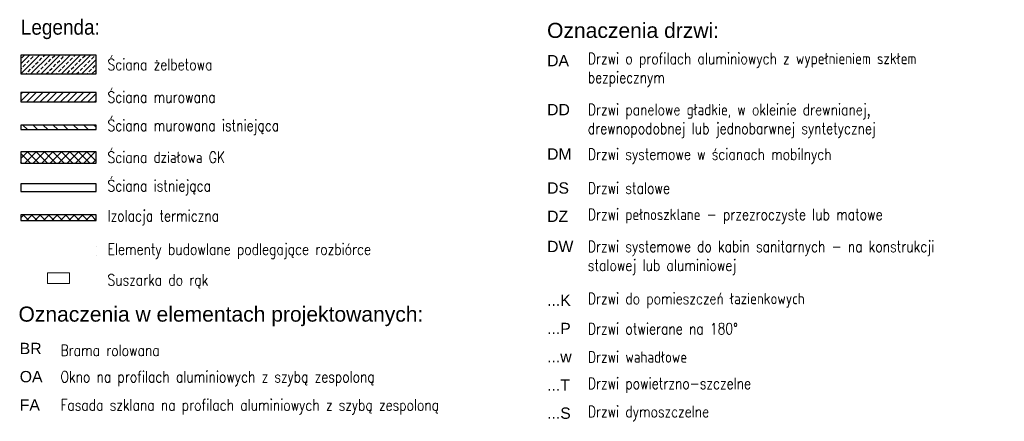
# Model space of a CAD drawing. Header units: centimetres. Extents: x -156440 to 298236, y -263599 to 81430.
# Tile 8 of 170: x 34027 to 60159, y -150276 to -139617. Entities that reach past the tile are written whole.
import ezdxf

# ---------------------------------------------------------------- set-up
doc = ezdxf.new("R2010")
doc.units = ezdxf.units.CM
doc.header["$LTSCALE"] = 50
doc.linetypes.add('DOTX2', pattern=[12.7, 0, -12.7])
doc.layers.get('0').update_dxf_attribs({"color": 8})
for name, color, linetype in [('Legenda rzuty$0$ARCH_GK', 8, 'Continuous'), ('Legenda rzuty$0$ARCH_INFO_OPISY', 8, 'Continuous'), ('Legenda rzuty$0$ARCH_MUROWANE', 8, 'Continuous'), ('Legenda rzuty$0$ARCH_MUROWANE_IST', 8, 'Continuous'), ('Legenda rzuty$0$ARCH_OCIEPLENIE_IST', 8, 'Continuous'), ('Legenda rzuty$0$ARCH_WYBURZENIA', 8, 'DOTX2'), ('Legenda rzuty$0$ARCH_WYPOSAŻENIE_SANITARNE', 8, 'Continuous'), ('Legenda rzuty$0$ARCH_ŻELBET_IST', 8, 'Continuous')]:
    doc.layers.add(name, color=color, linetype=linetype)
doc.styles.add('Legenda rzuty$0$Arial', font='ARIAL.TTF')
doc.styles.add('Legenda rzuty$0$Romans', font='Romans.shx', dxfattribs={"width": 0.8})

# ---------------------------------------------------------------- blocks, each defined once
blk = doc.blocks.new('Legenda rzuty_1')
at = {"layer": 'Legenda rzuty$0$ARCH_GK', "linetype": 'Continuous', "lineweight": -3}
h = blk.add_hatch(dxfattribs=at)
h.set_pattern_fill('ANSI37', color=8, scale=5, angle=-360, style=0)
h.paths.add_polyline_path([(-4336.7, 7610.9), (-4336.7, 7580.9), (-4136.7, 7580.9), (-4136.7, 7610.9)], flags=0)
at = {"layer": 'Legenda rzuty$0$ARCH_MUROWANE', "linetype": 'Continuous', "lineweight": -3}
h = blk.add_hatch(dxfattribs=at)
h.set_pattern_fill('ANSI31', color=1, scale=4, angle=-360, style=0)
h.paths.add_polyline_path([(-4336.7, 7768.4), (-4336.7, 7743.4), (-4136.7, 7743.4), (-4136.7, 7768.4)], flags=0)
at = {"layer": 'Legenda rzuty$0$ARCH_MUROWANE_IST', "linetype": 'Continuous', "lineweight": -3}
h = blk.add_hatch(dxfattribs=at)
h.set_pattern_fill('ANSI31', color=41, scale=6, angle=-270, style=0)
h.paths.add_polyline_path([(-4336.7, 7681.9), (-4336.7, 7669.9), (-4136.7, 7669.9), (-4136.7, 7681.9)], flags=0)
at = {"layer": 'Legenda rzuty$0$ARCH_OCIEPLENIE_IST', "linetype": 'Continuous', "lineweight": -3}
h = blk.add_hatch(dxfattribs=at)
h.set_pattern_fill('ANSI37', color=9, scale=5, style=0)
h.paths.add_polyline_path([(-4336.7, 7443.4), (-4336.7, 7428.4), (-4136.7, 7428.4), (-4136.7, 7443.4)], flags=0)
at = {"layer": 'Legenda rzuty$0$ARCH_ŻELBET_IST', "linetype": 'Continuous', "lineweight": -3}
h = blk.add_hatch(dxfattribs=at)
h.set_pattern_fill('ANSI33', color=5, scale=3, angle=-360, style=0)
h.paths.add_polyline_path([(-4336.7, 7867.4), (-4336.7, 7817.4), (-4136.7, 7817.4), (-4136.7, 7867.4)], flags=0)
at = {"layer": 'Legenda rzuty$0$ARCH_GK', "color": 230, "linetype": 'Continuous', "lineweight": -3}
for p, q in [((-4336.7, 7610.9), (-4336.7, 7580.9)), ((-4136.7, 7610.9), (-4336.7, 7610.9)), ((-4136.7, 7580.9), (-4136.7, 7610.9)), ((-4336.7, 7580.9), (-4136.7, 7580.9))]:
    blk.add_line(p, q, dxfattribs=at)
at = {"layer": 'Legenda rzuty$0$ARCH_MUROWANE', "color": 2, "linetype": 'Continuous', "lineweight": -3}
for p, q in [((-4336.7, 7768.4), (-4336.7, 7743.4)), ((-4136.7, 7768.4), (-4336.7, 7768.4)), ((-4136.7, 7743.4), (-4136.7, 7768.4)), ((-4336.7, 7743.4), (-4136.7, 7743.4))]:
    blk.add_line(p, q, dxfattribs=at)
at = {"layer": 'Legenda rzuty$0$ARCH_MUROWANE', "color": 30, "linetype": 'Continuous', "lineweight": -3}
for p, q in [((-4336.7, 7525.9), (-4336.7, 7505.9)), ((-4136.7, 7525.9), (-4336.7, 7525.9)), ((-4336.7, 7505.9), (-4136.7, 7505.9)), ((-4136.7, 7505.9), (-4136.7, 7525.9))]:
    blk.add_line(p, q, dxfattribs=at)
at = {"layer": 'Legenda rzuty$0$ARCH_MUROWANE_IST', "color": 41, "linetype": 'Continuous', "lineweight": -3}
for p, q in [((-4336.7, 7681.9), (-4336.7, 7669.9)), ((-4136.7, 7681.9), (-4336.7, 7681.9)), ((-4336.7, 7669.9), (-4136.7, 7669.9)), ((-4136.7, 7669.9), (-4136.7, 7681.9))]:
    blk.add_line(p, q, dxfattribs=at)
at = {"layer": 'Legenda rzuty$0$ARCH_OCIEPLENIE_IST', "color": 9, "linetype": 'Continuous', "lineweight": -3}
for p, q in [((-4336.7, 7443.4), (-4336.7, 7428.4)), ((-4136.7, 7443.4), (-4336.7, 7443.4)), ((-4336.7, 7428.4), (-4136.7, 7428.4)), ((-4136.7, 7428.4), (-4136.7, 7443.4))]:
    blk.add_line(p, q, dxfattribs=at)
at = {"layer": 'Legenda rzuty$0$ARCH_WYBURZENIA'}
for p, q in [((-4136.7, 7360.4), (-4336.7, 7360.4)), ((-4136.7, 7335.4), (-4336.7, 7335.4))]:
    blk.add_line(p, q, dxfattribs=at)
at = {"layer": 'Legenda rzuty$0$ARCH_WYPOSAŻENIE_SANITARNE', "lineweight": 5}
blk.add_lwpolyline([(-4207.1, 7289.6), (-4266.2, 7289.6), (-4266.2, 7260.9), (-4207.1, 7260.9)], close=True, dxfattribs=at)
at = {"layer": 'Legenda rzuty$0$ARCH_ŻELBET_IST', "color": 7, "linetype": 'Continuous', "lineweight": 30}
for p, q in [((-4336.7, 7867.4), (-4336.7, 7817.4)), ((-4136.7, 7867.4), (-4336.7, 7867.4)), ((-4136.7, 7817.4), (-4136.7, 7867.4)), ((-4336.7, 7817.4), (-4136.7, 7817.4))]:
    blk.add_line(p, q, dxfattribs=at)
at = {"layer": 'Legenda rzuty$0$ARCH_INFO_OPISY', "attachment_point": 4}
for s, insert, char_height, width, style in [('{\\W0.9;Legenda:}', (-4336.7, 7935.6), 40, 3448.67, 'Legenda rzuty$0$Arial'), ('Oznaczenia drzwi:', (-2940, 7932.8), 40, 3448.67, 'Legenda rzuty$0$Arial'), ('Ściana żelbetowa', (-4106.7, 7842.4), 30, 1407.622, 'Legenda rzuty$0$Romans'), ('DA', (-2940, 7852.8), 30, 1407.622, 'Legenda rzuty$0$Arial'), ('Drzwi o profilach aluminiowych z wypełnieniem szkłem \\Pbezpiecznym ', (-2831.9, 7828.3), 30, 1407.622, 'Legenda rzuty$0$Romans'), ('Ściana murowana', (-4106.7, 7755.9), 30, 1407.622, 'Legenda rzuty$0$Romans'), ('DD', (-2940, 7722.8), 30, 1407.622, 'Legenda rzuty$0$Arial'), ('Drzwi panelowe gładkie, w okleinie drewnianej, \\Pdrewnopodobnej lub jednobarwnej syntetycznej', (-2831.9, 7692.8), 30, 1407.622, 'Legenda rzuty$0$Romans'), ('Ściana murowana istniejąca', (-4106.7, 7675.9), 30, 1407.622, 'Legenda rzuty$0$Romans'), ('Ściana działowa GK', (-4106.7, 7596.2), 30, 1407.622, 'Legenda rzuty$0$Romans'), ('DM', (-2940, 7605), 30, 1407.622, 'Legenda rzuty$0$Arial'), ('Drzwi systemowe w ścianach mobilnych', (-2831.9, 7599.3), 30, 1407.622, 'Legenda rzuty$0$Romans'), ('Ściana istniejąca', (-4106.7, 7515.9), 30, 1407.622, 'Legenda rzuty$0$Romans'), ('DS', (-2940, 7514.6), 30, 1407.622, 'Legenda rzuty$0$Arial'), ('Drzwi stalowe ', (-2831.9, 7514.6), 30, 1407.622, 'Legenda rzuty$0$Romans'), ('Izolacja termiczna', (-4106.7, 7435.9), 30, 1407.622, 'Legenda rzuty$0$Romans'), ('DZ', (-2940, 7439.6), 30, 1407.622, 'Legenda rzuty$0$Arial'), ('Drzwi pełnoszklane - przezroczyste lub matowe', (-2831.9, 7439.6), 30, 1407.622, 'Legenda rzuty$0$Romans'), ('Elementy budowlane podlegające rozbiórce', (-4106.7, 7347.2), 30, 1407.622, 'Legenda rzuty$0$Romans'), ('DW', (-2940, 7359.6), 30, 1407.622, 'Legenda rzuty$0$Arial'), ('Drzwi systemowe do kabin sanitarnych - na konstrukcji stalowej lub aluminiowej', (-2831.9, 7329.6), 30, 1143.757, 'Legenda rzuty$0$Romans'), ('Suszarka do rąk', (-4106.7, 7267.2), 30, 1407.622, 'Legenda rzuty$0$Romans'), ('Drzwi do pomieszczeń łazienkowych', (-2831.9, 7216.2), 30, 1143.757, 'Legenda rzuty$0$Romans'), ('...K', (-2940, 7216.9), 30, 1407.622, 'Legenda rzuty$0$Arial'), ('Oznaczenia w elementach projektowanych:', (-4342.9, 7174), 40, 3448.67, 'Legenda rzuty$0$Arial'), ('...P', (-2940, 7141.9), 30, 1407.622, 'Legenda rzuty$0$Arial'), ('Drzwi otwierane na 180%%D', (-2831.9, 7141.2), 30, 1143.757, 'Legenda rzuty$0$Romans'), ('BR', (-4339.6, 7088.9), 30, 1407.622, 'Legenda rzuty$0$Arial'), ('Brama rolowana', (-4231.5, 7083.9), 30, 1407.622, 'Legenda rzuty$0$Romans'), ('Drzwi wahadłowe', (-2831.9, 7066.2), 30, 1143.757, 'Legenda rzuty$0$Romans'), ('...w', (-2940, 7066.9), 30, 1407.622, 'Legenda rzuty$0$Arial'), ('OA', (-4339.6, 7013.9), 30, 1407.622, 'Legenda rzuty$0$Arial'), ('Okno na profilach aluminiowych z szybą zespoloną', (-4231.5, 7008.9), 30, 1407.622, 'Legenda rzuty$0$Romans'), ('...T', (-2940, 6991.9), 30, 1407.622, 'Legenda rzuty$0$Arial'), ('Drzwi powietrzno-szczelne', (-2831.9, 6991.2), 30, 1143.757, 'Legenda rzuty$0$Romans'), ('FA', (-4339.6, 6938.9), 30, 1407.622, 'Legenda rzuty$0$Arial'), ('Fasada szklana na profilach aluminiowych z szybą zespoloną', (-4231.5, 6933.9), 30, 1407.622, 'Legenda rzuty$0$Romans'), ('...S', (-2940, 6916.9), 30, 1407.622, 'Legenda rzuty$0$Arial'), ('Drzwi dymoszczelne', (-2831.9, 6916.2), 30, 1143.757, 'Legenda rzuty$0$Romans')]:
    blk.add_mtext(s, dxfattribs=dict(at, insert=insert, char_height=char_height, width=width, style=style))

msp = doc.modelspace()

# ---------------------------------------------------------------- block references
at = {"xscale": 10, "yscale": 10, "zscale": 10}
msp.add_blockref('Legenda rzuty_1', (77424.241, -219231.769), dxfattribs=at)

doc.saveas('drawing.dxf')
